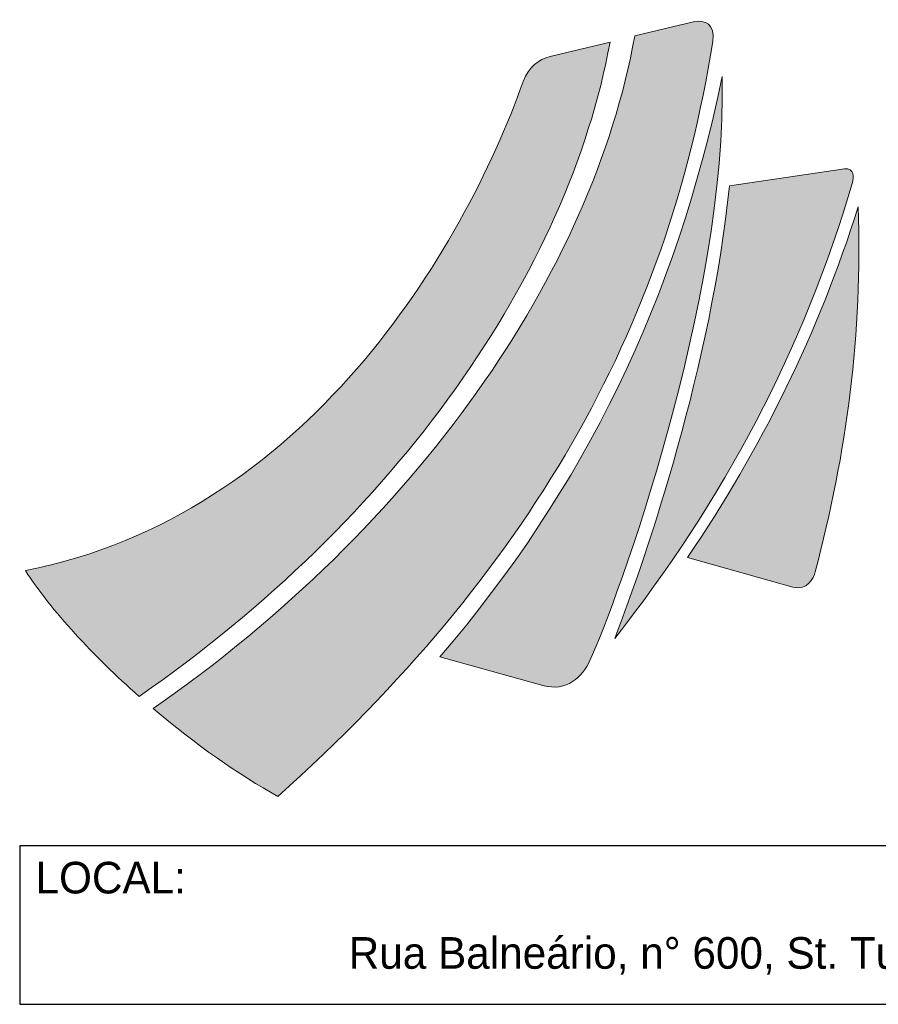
# Model space of a CAD drawing. Header units: millimetres. Extents: x -125 to 300, y 6 to 90.
# Tile 109 of 132: x 282.22 to 287.66, y 20.18 to 26.41. Entities that reach past the tile are written whole.
import ezdxf

# ---------------------------------------------------------------- set-up
doc = ezdxf.new("R2010")
doc.units = ezdxf.units.MM
doc.layers.get('0').update_dxf_attribs({"lineweight": 0})
doc.layers.add('HACHURA', color=3, linetype='Continuous', lineweight=9)
doc.layers.add('TEXTO', color=7, linetype='Continuous', lineweight=18)
doc.layers.add('Imagem', color=7, linetype='Continuous', true_color=0xffffff)
doc.layers.add('Plano4', color=220, linetype='Continuous')

# ---------------------------------------------------------------- blocks, each defined once
blk = doc.blocks.new('JMULLER')
at = {"layer": 'HACHURA', "linetype": 'Continuous', "lineweight": 0}
h = blk.add_hatch(color=256, dxfattribs=at)
h.set_gradient(color1=(127, 0, 0), color2=(255, 0, 0), rotation=45, tint=1)
edge = h.paths.add_edge_path()
edge.add_spline(control_points=[(124.1746, -16.0901), (126.4338, -14.5279), (127.9374, -12.3708), (128.3056, -10.3501), (128.3056, -10.3501), (128.3056, -10.3501), (128.3056, -10.3501), (128.3056, -10.3501)], knot_values=[0.400002, 0.400002, 0.400002, 0.400002, 0.500002, 0.500002, 0.500002, 0.500102, 0.600002, 0.600002, 0.600002, 0.600002], degree=3, periodic=0)
edge.add_spline(control_points=[(128.3056, -10.3501), (128.3056, -10.3501), (127.7789, -10.4785), (127.7789, -10.4785), (127.7789, -10.4785), (127.6816, -10.5011), (127.5901, -10.5655), (127.5436, -10.6964)], knot_values=[0.600002, 0.600002, 0.600002, 0.600002, 0.8, 0.8, 0.8, 0.8001, 1, 1, 1, 1], degree=3, periodic=0)
edge.add_spline(control_points=[(127.5436, -10.6964), (127.0126, -12.1874), (125.6293, -14.5063), (123.1774, -14.9871), (123.1774, -14.9871), (123.1774, -14.9871), (123.1774, -14.9872), (123.1774, -14.9872)], knot_values=[0, 0, 0, 0, 0.100001, 0.100001, 0.100001, 0.100101, 0.200002, 0.200002, 0.200002, 0.200002], degree=3, periodic=0)
edge.add_spline(control_points=[(123.1774, -14.9872), (123.4085, -15.344), (123.7726, -15.7356), (124.1746, -16.0902), (124.1746, -16.0902), (124.1746, -16.0901), (124.1746, -16.0901), (124.1746, -16.0901)], knot_values=[0.200002, 0.200002, 0.200002, 0.200002, 0.300002, 0.300002, 0.300002, 0.300102, 0.400002, 0.400002, 0.400002, 0.400002], degree=3, periodic=0)
edge = h.paths.add_edge_path()
edge.add_spline(control_points=[(129.0489, -10.169), (129.0489, -10.169), (128.5219, -10.2974), (128.5219, -10.2974), (128.5219, -10.2974), (128.1497, -12.3717), (126.612, -14.5879), (124.2981, -16.1969)], knot_values=[0.600002, 0.600002, 0.600002, 0.600002, 0.8, 0.8, 0.8, 0.8001, 1, 1, 1, 1], degree=3, periodic=0)
edge.add_spline(control_points=[(124.2981, -16.1969), (124.6628, -16.506), (125.0499, -16.7798), (125.392, -16.9673), (125.392, -16.9673), (125.392, -16.9673), (125.392, -16.9673), (125.3921, -16.9672)], knot_values=[0, 0, 0, 0, 0.100001, 0.100001, 0.100001, 0.100101, 0.200002, 0.200002, 0.200002, 0.200002], degree=3, periodic=0)
edge.add_spline(control_points=[(125.3921, -16.9672), (127.5806, -15.0078), (128.8079, -12.8766), (129.2059, -10.347), (129.2059, -10.347), (129.2059, -10.347), (129.2059, -10.347), (129.2059, -10.347)], knot_values=[0.200002, 0.200002, 0.200002, 0.200002, 0.300002, 0.300002, 0.300002, 0.300102, 0.400002, 0.400002, 0.400002, 0.400002], degree=3, periodic=0)
edge.add_spline(control_points=[(129.2059, -10.347), (129.2303, -10.1919), (129.1324, -10.1544), (129.0489, -10.169), (129.0489, -10.169), (129.0489, -10.169), (129.0489, -10.169), (129.0489, -10.169)], knot_values=[0.400002, 0.400002, 0.400002, 0.400002, 0.500002, 0.500002, 0.500002, 0.500102, 0.600002, 0.600002, 0.600002, 0.600002], degree=3, periodic=0)
h = blk.add_hatch(color=256, dxfattribs=at)
h.set_gradient(color2=(76, 19, 0), rotation=45, tint=1)
edge = h.paths.add_edge_path()
edge.add_spline(control_points=[(128.1288, -15.7763), (128.3611, -15.2693), (129.3362, -12.6137), (129.2884, -10.6523), (129.2884, -10.6523), (128.8891, -12.6012), (128.0836, -14.2631), (126.812, -15.7438)], knot_values=[0.500003, 0.500003, 0.500003, 0.500003, 0.75, 0.75, 0.75, 0.7501, 1, 1, 1, 1], degree=3, periodic=0)
edge.add_spline(control_points=[(126.812, -15.7438), (126.812, -15.7438), (127.0379, -15.8064), (127.2638, -15.869)], knot_values=[0, 0, 0, 0, 0.125, 0.125, 0.125, 0.125], degree=3, periodic=0)
edge.add_spline(control_points=[(127.2638, -15.869), (127.4897, -15.9316), (127.7156, -15.9942), (127.7156, -15.9942), (127.7156, -15.9942), (127.7156, -15.9942), (127.7156, -15.9942), (127.7156, -15.9942)], knot_values=[0.125, 0.125, 0.125, 0.125, 0.187501, 0.187501, 0.187501, 0.187601, 0.250003, 0.250003, 0.250003, 0.250003], degree=3, periodic=0)
edge.add_spline(control_points=[(127.7156, -15.9942), (127.9268, -16.0541), (128.0643, -15.9171), (128.1288, -15.7763), (128.1288, -15.7763), (128.1288, -15.7763), (128.1288, -15.7763), (128.1288, -15.7763)], knot_values=[0.250003, 0.250003, 0.250003, 0.250003, 0.375003, 0.375003, 0.375003, 0.375103, 0.500003, 0.500003, 0.500003, 0.500003], degree=3, periodic=0)
h = blk.add_hatch(color=256, dxfattribs=at)
h.set_gradient(color1=(127, 0, 0), color2=(255, 0, 0), rotation=45, tint=1)
edge = h.paths.add_edge_path()
edge.add_spline(control_points=[(128.3462, -15.5812), (129.2955, -14.3801), (130.0107, -13.0352), (130.4319, -11.5814), (130.4319, -11.5814), (130.4319, -11.5814), (130.4319, -11.5814), (130.4319, -11.5814)], knot_values=[0, 0, 0, 0, 0.125001, 0.125001, 0.125001, 0.125101, 0.250003, 0.250003, 0.250003, 0.250003], degree=3, periodic=0)
edge.add_spline(control_points=[(130.4319, -11.5814), (130.4437, -11.5405), (130.4495, -11.4521), (130.3619, -11.464), (130.3619, -11.464), (130.3619, -11.464), (130.3619, -11.464), (130.3619, -11.464)], knot_values=[0.250003, 0.250003, 0.250003, 0.250003, 0.375003, 0.375003, 0.375003, 0.375103, 0.500003, 0.500003, 0.500003, 0.500003], degree=3, periodic=0)
edge.add_spline(control_points=[(130.3619, -11.464), (130.3619, -11.464), (129.3529, -11.6131), (129.3529, -11.6131), (129.3529, -11.6131), (129.1993, -13.1563), (128.6309, -14.8538), (128.3462, -15.5812)], knot_values=[0.500003, 0.500003, 0.500003, 0.500003, 0.75, 0.75, 0.75, 0.7501, 1, 1, 1, 1], degree=3, periodic=0)
h = blk.add_hatch(color=256, dxfattribs=at)
h.set_gradient(color2=(76, 19, 0), rotation=45, tint=1)
edge = h.paths.add_edge_path()
edge.add_spline(control_points=[(130.1052, -14.9976), (130.3819, -13.9538), (130.521, -12.9091), (130.4817, -11.7957), (130.4817, -11.7957), (130.141, -12.8902), (129.633, -13.9212), (128.9836, -14.8733)], knot_values=[0.500003, 0.500003, 0.500003, 0.500003, 0.75, 0.75, 0.75, 0.7501, 1, 1, 1, 1], degree=3, periodic=0)
edge.add_spline(control_points=[(128.9836, -14.8733), (128.9836, -14.8733), (129.2151, -14.9379), (129.4466, -15.0024)], knot_values=[0, 0, 0, 0, 0.125, 0.125, 0.125, 0.125], degree=3, periodic=0)
edge.add_spline(control_points=[(129.4466, -15.0024), (129.6781, -15.0669), (129.9095, -15.1315), (129.9095, -15.1315), (129.9095, -15.1315), (129.9095, -15.1315), (129.9095, -15.1315), (129.9095, -15.1315)], knot_values=[0.125, 0.125, 0.125, 0.125, 0.187501, 0.187501, 0.187501, 0.187601, 0.250003, 0.250003, 0.250003, 0.250003], degree=3, periodic=0)
edge.add_spline(control_points=[(129.9095, -15.1315), (130.0385, -15.1681), (130.0911, -15.0512), (130.1052, -14.9977), (130.1052, -14.9977), (130.1052, -14.9977), (130.1052, -14.9977), (130.1052, -14.9976)], knot_values=[0.250003, 0.250003, 0.250003, 0.250003, 0.375003, 0.375003, 0.375003, 0.375103, 0.500003, 0.500003, 0.500003, 0.500003], degree=3, periodic=0)
at = {"layer": 'Imagem', "lineweight": 15}
for points, knots in [([(124.2981, -16.1969), (124.6628, -16.506), (125.0499, -16.7798), (125.392, -16.9673), (125.392, -16.9673), (127.5806, -15.0078), (128.8079, -12.8767), (129.2059, -10.347), (129.2059, -10.347), (129.2303, -10.1919), (129.1324, -10.1544), (129.0489, -10.169), (129.0489, -10.169), (129.0489, -10.169), (128.5219, -10.2974), (128.5219, -10.2974), (128.5219, -10.2974), (128.1497, -12.3717), (126.612, -14.5879), (124.2981, -16.1969)], [0, 0, 0, 0, 0.2, 0.2, 0.2, 0.2, 0.4, 0.4, 0.4, 0.4, 0.6, 0.6, 0.6, 0.6, 0.8, 0.8, 0.8, 0.8, 1, 1, 1, 1]), ([(127.5436, -10.6964), (127.0126, -12.1874), (125.6293, -14.5063), (123.1774, -14.9871), (123.1774, -14.9871), (123.4085, -15.344), (123.7726, -15.7356), (124.1746, -16.0902), (124.1746, -16.0902), (126.4338, -14.5279), (127.9374, -12.3708), (128.3056, -10.3501), (128.3056, -10.3501), (128.3056, -10.3501), (127.7789, -10.4785), (127.7789, -10.4785), (127.7789, -10.4785), (127.6816, -10.5011), (127.5901, -10.5655), (127.5436, -10.6964)], [0, 0, 0, 0, 0.2, 0.2, 0.2, 0.2, 0.4, 0.4, 0.4, 0.4, 0.6, 0.6, 0.6, 0.6, 0.8, 0.8, 0.8, 0.8, 1, 1, 1, 1]), ([(126.812, -15.7438), (126.812, -15.7438), (127.7156, -15.9942), (127.7156, -15.9942), (127.7156, -15.9942), (127.9268, -16.0541), (128.0643, -15.9171), (128.1288, -15.7763), (128.1288, -15.7763), (128.361, -15.2693), (129.3362, -12.6138), (129.2884, -10.6523), (129.2884, -10.6523), (128.8891, -12.6012), (128.0836, -14.2631), (126.812, -15.7438)], [0, 0, 0, 0, 0.25, 0.25, 0.25, 0.25, 0.5, 0.5, 0.5, 0.5, 0.75, 0.75, 0.75, 0.75, 1, 1, 1, 1]), ([(128.3462, -15.5812), (129.2955, -14.3801), (130.0107, -13.0352), (130.4319, -11.5814), (130.4319, -11.5814), (130.4437, -11.5405), (130.4495, -11.4521), (130.3619, -11.464), (130.3619, -11.464), (130.3619, -11.464), (129.3529, -11.6131), (129.3529, -11.6131), (129.3529, -11.6131), (129.1993, -13.1563), (128.6309, -14.8538), (128.3462, -15.5812)], [0, 0, 0, 0, 0.25, 0.25, 0.25, 0.25, 0.5, 0.5, 0.5, 0.5, 0.75, 0.75, 0.75, 0.75, 1, 1, 1, 1]), ([(128.9836, -14.8733), (128.9836, -14.8733), (129.9095, -15.1315), (129.9095, -15.1315), (129.9095, -15.1315), (130.0385, -15.1681), (130.0911, -15.0512), (130.1052, -14.9977), (130.1052, -14.9977), (130.3819, -13.9539), (130.521, -12.9091), (130.4817, -11.7957), (130.4817, -11.7957), (130.141, -12.8902), (129.633, -13.9212), (128.9836, -14.8733)], [0, 0, 0, 0, 0.25, 0.25, 0.25, 0.25, 0.5, 0.5, 0.5, 0.5, 0.75, 0.75, 0.75, 0.75, 1, 1, 1, 1])]:
    blk.add_open_spline(points, degree=3, knots=knots, dxfattribs=at)

msp = doc.modelspace()

# ---------------------------------------------------------------- linework, layer by layer
at = {"layer": 'Plano4', "color": 0}
msp.add_lwpolyline([(293.26775, 21.17742), (282.22128, 21.17742), (282.22128, 20.17504), (293.26775, 20.17504)], close=True, dxfattribs=at)
msp.add_lwpolyline([(293.26775, 21.17742), (282.22128, 21.17742), (282.22128, 20.17504), (293.26775, 20.17504)], close=True, dxfattribs=at)

# ---------------------------------------------------------------- block references
at = {"color": 0, "xscale": 0.7218114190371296, "yscale": 0.7218114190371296, "zscale": 0.7218114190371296}
msp.add_blockref('JMULLER', (193.34677, 33.73873), dxfattribs=at)
msp.add_blockref('JMULLER', (193.34677, 33.73873), dxfattribs=at)

# ---------------------------------------------------------------- texts
at = {"layer": 'TEXTO', "color": 0}
for s, insert, char_height, width, attachment_point in [('LOCAL:', (282.32152, 21.07719), 0.200238, 9.1814042, 1), ('Rua Balneário, n° 600, St. Turista I, Caldas Novas - GO', (287.6099, 20.48168), 0.2002381, 10.7496458, 5)]:
    msp.add_mtext(s, dxfattribs=dict(at, insert=insert, char_height=char_height, width=width, attachment_point=attachment_point))

doc.saveas('drawing.dxf')
